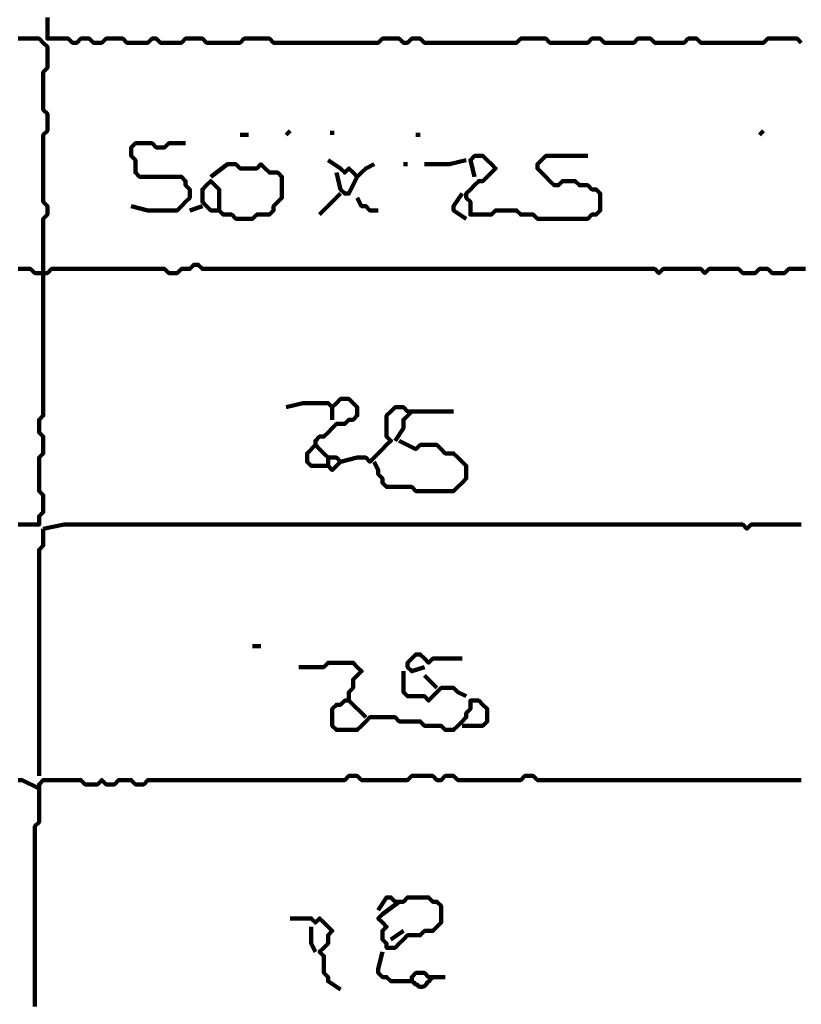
# Model space of a CAD drawing. Header units: metres. Extents: x 1959 to 4131, y 3282 to 4313.
# Tile 85 of 256: x 2373.13 to 2374.85, y 4288.27 to 4290.44. Entities that reach past the tile are written whole.
import ezdxf

# ---------------------------------------------------------------- set-up
doc = ezdxf.new("R2010")
doc.units = ezdxf.units.M
doc.layers.add('P', color=250, linetype='Continuous', lineweight=100)

msp = doc.modelspace()

# ---------------------------------------------------------------- linework, layer by layer
at = {"layer": 'P', "color": 0, "linetype": 'Continuous'}
for points in [[(2373.1892, 4290.4486), (2373.1892, 4290.4394), (2373.1892, 4290.4302), (2373.1892, 4290.4209), (2373.1892, 4290.4117), (2373.1892, 4290.4025), (2373.1985, 4290.4025), (2373.2077, 4290.4025), (2373.2169, 4290.4025), (2373.2262, 4290.4025), (2373.2354, 4290.4025), (2373.2446, 4290.3933), (2373.2539, 4290.3933), (2373.2631, 4290.4025), (2373.2723, 4290.4025), (2373.2816, 4290.4025), (2373.2908, 4290.3933), (2373.3, 4290.3933), (2373.3092, 4290.3933), (2373.3185, 4290.4025), (2373.3277, 4290.4025), (2373.3369, 4290.4025), (2373.3462, 4290.4025), (2373.3554, 4290.4025), (2373.3646, 4290.3933), (2373.3739, 4290.3933), (2373.3831, 4290.3933), (2373.3923, 4290.3933), (2373.4016, 4290.3933), (2373.4108, 4290.3933), (2373.42, 4290.4025), (2373.4292, 4290.4025), (2373.4385, 4290.3933), (2373.4477, 4290.3933), (2373.4569, 4290.3933), (2373.4662, 4290.3933), (2373.4754, 4290.3933), (2373.4846, 4290.3933), (2373.4939, 4290.4025), (2373.5031, 4290.4025), (2373.5123, 4290.4025), (2373.5216, 4290.4025), (2373.5308, 4290.4025), (2373.54, 4290.3933), (2373.5492, 4290.3933), (2373.5585, 4290.3933), (2373.5677, 4290.3933), (2373.5769, 4290.3933), (2373.5862, 4290.3933), (2373.5954, 4290.3933), (2373.6046, 4290.3933), (2373.6139, 4290.3933), (2373.6231, 4290.4025), (2373.6323, 4290.4025), (2373.6416, 4290.4025), (2373.6508, 4290.4025), (2373.66, 4290.4025), (2373.6692, 4290.4025), (2373.6785, 4290.4025), (2373.6877, 4290.3933), (2373.6969, 4290.3933), (2373.7062, 4290.3933), (2373.7154, 4290.3933), (2373.7246, 4290.3933), (2373.7339, 4290.3933), (2373.7431, 4290.3933), (2373.7523, 4290.3933), (2373.7616, 4290.3933), (2373.7708, 4290.3933), (2373.78, 4290.3933), (2373.7892, 4290.3933), (2373.7985, 4290.3933), (2373.8077, 4290.3933), (2373.8169, 4290.3933), (2373.8262, 4290.3933), (2373.8354, 4290.3933), (2373.8446, 4290.3933), (2373.8539, 4290.3933), (2373.8631, 4290.3933), (2373.8723, 4290.3933), (2373.8816, 4290.3933), (2373.8908, 4290.3933), (2373.9, 4290.3933), (2373.9092, 4290.3933), (2373.9185, 4290.3933), (2373.9277, 4290.4025), (2373.9369, 4290.4025), (2373.9462, 4290.4025), (2373.9554, 4290.4025), (2373.9646, 4290.4025), (2373.9739, 4290.3933), (2373.9831, 4290.3933), (2373.9923, 4290.4025), (2374.0016, 4290.4025), (2374.0108, 4290.4025), (2374.02, 4290.3933), (2374.0292, 4290.3933), (2374.0385, 4290.3933), (2374.0477, 4290.3933), (2374.0569, 4290.3933), (2374.0662, 4290.3933), (2374.0754, 4290.3933), (2374.0846, 4290.3933), (2374.0939, 4290.3933), (2374.1031, 4290.3933), (2374.1123, 4290.3933), (2374.1216, 4290.3933), (2374.1308, 4290.3933), (2374.14, 4290.3933), (2374.1492, 4290.3933), (2374.1585, 4290.3933), (2374.1677, 4290.3933), (2374.1769, 4290.3933), (2374.1862, 4290.3933), (2374.1954, 4290.3933), (2374.2046, 4290.3933), (2374.2139, 4290.3933), (2374.2231, 4290.3933), (2374.2323, 4290.4025), (2374.2416, 4290.4025), (2374.2508, 4290.4025), (2374.26, 4290.4025), (2374.2692, 4290.4025), (2374.2785, 4290.4025), (2374.2877, 4290.4025), (2374.2969, 4290.3933), (2374.3062, 4290.3933), (2374.3154, 4290.3933), (2374.3246, 4290.3933), (2374.3339, 4290.3933), (2374.3431, 4290.3933), (2374.3523, 4290.3933), (2374.3616, 4290.3933), (2374.3708, 4290.3933), (2374.38, 4290.3933), (2374.3892, 4290.4025), (2374.3985, 4290.4025), (2374.4077, 4290.4025), (2374.4169, 4290.3933), (2374.4262, 4290.3933), (2374.4354, 4290.3933), (2374.4446, 4290.3933), (2374.4539, 4290.3933), (2374.4631, 4290.3933), (2374.4723, 4290.3933), (2374.4816, 4290.3933), (2374.4908, 4290.4025), (2374.5, 4290.4025), (2374.5092, 4290.4025), (2374.5185, 4290.4025), (2374.5277, 4290.3933), (2374.5369, 4290.3933), (2374.5462, 4290.3933), (2374.5554, 4290.3933), (2374.5646, 4290.3933), (2374.5739, 4290.3933), (2374.5831, 4290.3933), (2374.5923, 4290.3933), (2374.6016, 4290.4025), (2374.6108, 4290.4025), (2374.62, 4290.4025), (2374.6292, 4290.3933), (2374.6385, 4290.3933), (2374.6477, 4290.3933), (2374.6569, 4290.3933), (2374.6662, 4290.3933), (2374.6754, 4290.3933), (2374.6846, 4290.3933), (2374.6939, 4290.3933), (2374.7031, 4290.3933), (2374.7123, 4290.3933), (2374.7216, 4290.3933), (2374.7308, 4290.3933), (2374.74, 4290.3933), (2374.7492, 4290.3933), (2374.7585, 4290.3933), (2374.7677, 4290.3933), (2374.7769, 4290.4025), (2374.7862, 4290.4025), (2374.7954, 4290.4025), (2374.8046, 4290.4025), (2374.8139, 4290.4025), (2374.8231, 4290.4025), (2374.8323, 4290.4025), (2374.8416, 4290.4025), (2374.8508, 4290.3933)], [(2373.1246, 4289.3317), (2373.1339, 4289.3317), (2373.1431, 4289.3317), (2373.1523, 4289.3317), (2373.1616, 4289.3317), (2373.1708, 4289.3317), (2373.1708, 4289.3409), (2373.1708, 4289.3502), (2373.18, 4289.3594), (2373.18, 4289.3686), (2373.18, 4289.3779), (2373.18, 4289.3871), (2373.18, 4289.3963), (2373.1708, 4289.4056), (2373.1708, 4289.4148), (2373.1708, 4289.424), (2373.1708, 4289.4333), (2373.1708, 4289.4425), (2373.1708, 4289.4517), (2373.1708, 4289.4609), (2373.1708, 4289.4702), (2373.1708, 4289.4794), (2373.18, 4289.4886), (2373.18, 4289.4979), (2373.18, 4289.5071), (2373.18, 4289.5163), (2373.18, 4289.5256), (2373.1708, 4289.5348), (2373.1708, 4289.544), (2373.1708, 4289.5533), (2373.1708, 4289.5625), (2373.18, 4289.5717), (2373.18, 4289.5809), (2373.18, 4289.5902), (2373.18, 4289.5994), (2373.18, 4289.6086), (2373.18, 4289.6179), (2373.18, 4289.6271), (2373.18, 4289.6363), (2373.18, 4289.6456), (2373.18, 4289.6548), (2373.18, 4289.664), (2373.18, 4289.6733), (2373.18, 4289.6825), (2373.18, 4289.6917), (2373.18, 4289.7009), (2373.18, 4289.7102), (2373.18, 4289.7194), (2373.18, 4289.7286), (2373.18, 4289.7379), (2373.18, 4289.7471), (2373.18, 4289.7563), (2373.18, 4289.7656), (2373.18, 4289.7748), (2373.18, 4289.784), (2373.18, 4289.7933), (2373.18, 4289.8025), (2373.18, 4289.8117), (2373.18, 4289.8209), (2373.18, 4289.8302), (2373.18, 4289.8394), (2373.18, 4289.8486), (2373.18, 4289.8579), (2373.18, 4289.8671), (2373.18, 4289.8763), (2373.18, 4289.8856), (2373.18, 4289.8948), (2373.18, 4289.904), (2373.18, 4289.9133), (2373.18, 4289.9225), (2373.18, 4289.9317), (2373.18, 4289.9409), (2373.18, 4289.9502), (2373.18, 4289.9594), (2373.18, 4289.9686), (2373.18, 4289.9779), (2373.18, 4289.9871), (2373.18, 4289.9963), (2373.18, 4290.0056), (2373.1892, 4290.0148), (2373.1892, 4290.024), (2373.1892, 4290.0333), (2373.18, 4290.0425), (2373.18, 4290.0517), (2373.18, 4290.0609), (2373.18, 4290.0702), (2373.18, 4290.0794), (2373.18, 4290.0886), (2373.18, 4290.0979), (2373.18, 4290.1071), (2373.18, 4290.1163), (2373.18, 4290.1256), (2373.18, 4290.1348), (2373.18, 4290.144), (2373.18, 4290.1533), (2373.18, 4290.1625), (2373.18, 4290.1717), (2373.18, 4290.1809), (2373.18, 4290.1902), (2373.1892, 4290.1994), (2373.1892, 4290.2086), (2373.1892, 4290.2179), (2373.1892, 4290.2271), (2373.1892, 4290.2363), (2373.18, 4290.2456), (2373.18, 4290.2548), (2373.18, 4290.264), (2373.18, 4290.2733), (2373.18, 4290.2825), (2373.18, 4290.2917), (2373.18, 4290.3009), (2373.18, 4290.3102), (2373.18, 4290.3194), (2373.18, 4290.3286), (2373.1892, 4290.3379), (2373.1892, 4290.3471), (2373.1892, 4290.3563), (2373.1892, 4290.3656), (2373.1892, 4290.3748), (2373.1892, 4290.384), (2373.18, 4290.3933), (2373.1708, 4290.4025), (2373.1616, 4290.4025), (2373.1523, 4290.4025), (2373.1431, 4290.4025), (2373.1339, 4290.4025), (2373.1246, 4290.4025)], [(2373.7246, 4290.1994), (2373.7154, 4290.1902)], [(2373.8169, 4290.1994), (2373.8169, 4290.1902)], [(2374.7677, 4290.1994), (2374.7585, 4290.1902)], [(2373.6139, 4290.1902), (2373.6323, 4290.1902)], [(2374.0016, 4290.1902), (2374.0108, 4290.1902)], [(2373.3739, 4290.0333), (2373.4108, 4290.024), (2373.42, 4290.024), (2373.4292, 4290.024), (2373.4385, 4290.024), (2373.4477, 4290.024), (2373.4569, 4290.024), (2373.4662, 4290.024), (2373.4754, 4290.024), (2373.4846, 4290.0333), (2373.4939, 4290.0425), (2373.5031, 4290.0517), (2373.5031, 4290.0609), (2373.5031, 4290.0702), (2373.4939, 4290.0794), (2373.4939, 4290.0886), (2373.4846, 4290.0979), (2373.4754, 4290.0979), (2373.4662, 4290.0979), (2373.4569, 4290.0979), (2373.4477, 4290.0979), (2373.4385, 4290.0979), (2373.4292, 4290.0979), (2373.42, 4290.0979), (2373.4108, 4290.0979), (2373.4016, 4290.0979), (2373.3923, 4290.0979), (2373.3831, 4290.1071), (2373.3831, 4290.1163), (2373.3831, 4290.1256), (2373.3831, 4290.1348), (2373.3739, 4290.144), (2373.3739, 4290.1533), (2373.3739, 4290.1625), (2373.3831, 4290.1717), (2373.3923, 4290.1717), (2373.4016, 4290.1717), (2373.4108, 4290.1717), (2373.42, 4290.1717), (2373.4292, 4290.1625), (2373.4385, 4290.1625), (2373.4477, 4290.1625), (2373.4569, 4290.1717), (2373.4662, 4290.1717), (2373.4939, 4290.1717)], [(2373.8077, 4290.1348), (2373.8354, 4290.1163), (2373.8446, 4290.1071), (2373.8539, 4290.1163), (2373.8631, 4290.1071), (2373.8723, 4290.0979), (2373.8816, 4290.1071), (2373.8908, 4290.1163), (2373.9092, 4290.1256)], [(2374.02, 4290.1256), (2374.0569, 4290.1256), (2374.0662, 4290.1256), (2374.0754, 4290.1256), (2374.1123, 4290.1348)], [(2374.1308, 4290.0979), (2374.1216, 4290.1348), (2374.1308, 4290.144), (2374.14, 4290.144), (2374.1492, 4290.144), (2374.1585, 4290.1348), (2374.1677, 4290.1256), (2374.1769, 4290.1163), (2374.1677, 4290.1071), (2374.1585, 4290.0979), (2374.1492, 4290.0886), (2374.14, 4290.0886), (2374.1308, 4290.0794), (2374.1216, 4290.0702), (2374.1123, 4290.0609), (2374.1123, 4290.0517), (2374.1216, 4290.0425), (2374.1216, 4290.0333), (2374.1216, 4290.024), (2374.1216, 4290.0148), (2374.1308, 4290.0148), (2374.14, 4290.0148), (2374.1492, 4290.0148), (2374.1585, 4290.0148), (2374.1677, 4290.0148), (2374.1769, 4290.024), (2374.1862, 4290.024), (2374.1954, 4290.024), (2374.2046, 4290.024), (2374.2139, 4290.024), (2374.2231, 4290.024), (2374.2323, 4290.0148), (2374.2416, 4290.0148), (2374.2508, 4290.0148), (2374.26, 4290.0148), (2374.2692, 4290.0056), (2374.2785, 4290.0056), (2374.2877, 4290.0056), (2374.2969, 4290.0056), (2374.3062, 4290.0056), (2374.3154, 4290.0056), (2374.3246, 4290.0056), (2374.3339, 4290.0056), (2374.3431, 4290.0056), (2374.3523, 4290.0056), (2374.3616, 4290.0056), (2374.3708, 4290.0056), (2374.38, 4290.0056), (2374.3892, 4290.0148), (2374.3985, 4290.0148), (2374.4077, 4290.024), (2374.4077, 4290.0333), (2374.4077, 4290.0425), (2374.4077, 4290.0517), (2374.4077, 4290.0609), (2374.3985, 4290.0702), (2374.3892, 4290.0702), (2374.38, 4290.0794), (2374.3708, 4290.0794), (2374.3616, 4290.0794), (2374.3523, 4290.0886), (2374.3431, 4290.0886), (2374.3339, 4290.0886), (2374.3246, 4290.0886), (2374.3154, 4290.0794), (2374.3062, 4290.0794), (2374.2969, 4290.0886), (2374.2877, 4290.0979), (2374.2785, 4290.1071), (2374.2692, 4290.1163), (2374.2692, 4290.1256), (2374.2785, 4290.1348), (2374.2877, 4290.144), (2374.2969, 4290.144), (2374.3062, 4290.144), (2374.3154, 4290.144), (2374.3246, 4290.144), (2374.3339, 4290.144), (2374.3431, 4290.144), (2374.3523, 4290.144), (2374.38, 4290.144)], [(2373.5492, 4290.0979), (2373.5862, 4290.1256), (2373.5954, 4290.1256), (2373.6046, 4290.1256), (2373.6139, 4290.1163), (2373.6231, 4290.1163), (2373.6323, 4290.1163), (2373.6416, 4290.1163), (2373.6508, 4290.1163), (2373.66, 4290.1256), (2373.6692, 4290.1163), (2373.6785, 4290.1071), (2373.6877, 4290.1071), (2373.6969, 4290.1071), (2373.7062, 4290.0979), (2373.7062, 4290.0886), (2373.7062, 4290.0794), (2373.7062, 4290.0702), (2373.7062, 4290.0609), (2373.7062, 4290.0517), (2373.6969, 4290.0425), (2373.6877, 4290.0333), (2373.6877, 4290.024), (2373.6785, 4290.0148), (2373.6692, 4290.0148), (2373.66, 4290.0148), (2373.6508, 4290.0148), (2373.6416, 4290.0056), (2373.6323, 4290.0056), (2373.6231, 4290.0056), (2373.6139, 4290.0056), (2373.6046, 4290.0056), (2373.5954, 4290.0148), (2373.5862, 4290.0148), (2373.5769, 4290.0148), (2373.5677, 4290.024), (2373.5585, 4290.024), (2373.5492, 4290.024), (2373.54, 4290.0333), (2373.5308, 4290.0425), (2373.5308, 4290.0517), (2373.5308, 4290.0609), (2373.5308, 4290.0702), (2373.54, 4290.0794), (2373.5492, 4290.0886), (2373.5585, 4290.0794), (2373.5677, 4290.0702), (2373.5677, 4290.0609), (2373.5677, 4290.024)], [(2373.9739, 4290.1256), (2373.9831, 4290.1256)], [(2373.8262, 4290.1071), (2373.8354, 4290.0702), (2373.8446, 4290.0609), (2373.8539, 4290.0609), (2373.8723, 4290.0979)], [(2373.8354, 4290.0609), (2373.7892, 4290.0148)], [(2373.8723, 4290.0517), (2373.8816, 4290.0333), (2373.8908, 4290.0333), (2373.9, 4290.024), (2373.9185, 4290.024)], [(2374.1031, 4290.0609), (2374.0846, 4290.0333), (2374.0846, 4290.024), (2374.1123, 4290.0056)], [(2373.5031, 4290.024), (2373.5308, 4290.0333)], [(2373.1246, 4289.8948), (2373.1339, 4289.8948), (2373.1431, 4289.8948), (2373.1523, 4289.8948), (2373.1616, 4289.8856), (2373.1708, 4289.8856), (2373.18, 4289.8856), (2373.1892, 4289.8856), (2373.1985, 4289.8948), (2373.2077, 4289.8948), (2373.2169, 4289.8948), (2373.2262, 4289.8948), (2373.2354, 4289.8948), (2373.2446, 4289.8948), (2373.2539, 4289.8948), (2373.2631, 4289.8948), (2373.2723, 4289.8948), (2373.2816, 4289.8948), (2373.2908, 4289.8948), (2373.3, 4289.8948), (2373.3092, 4289.8948), (2373.3185, 4289.8948), (2373.3277, 4289.8948), (2373.3369, 4289.8948), (2373.3462, 4289.8948), (2373.3554, 4289.8948), (2373.3646, 4289.8948), (2373.3739, 4289.8948), (2373.3831, 4289.8948), (2373.3923, 4289.8948), (2373.4016, 4289.8948), (2373.4108, 4289.8948), (2373.42, 4289.8948), (2373.4292, 4289.8948), (2373.4385, 4289.8948), (2373.4477, 4289.8948), (2373.4569, 4289.8856), (2373.4662, 4289.8856), (2373.4754, 4289.8856), (2373.4846, 4289.8948), (2373.4939, 4289.8948), (2373.5031, 4289.8948), (2373.5123, 4289.904), (2373.5216, 4289.904), (2373.5308, 4289.8948), (2373.54, 4289.8948), (2373.5492, 4289.8948), (2373.5585, 4289.8948), (2373.5677, 4289.8948), (2373.5769, 4289.8948), (2373.5862, 4289.8948), (2373.5954, 4289.8948), (2373.6046, 4289.8948), (2373.6139, 4289.8948), (2373.6231, 4289.8948), (2373.6323, 4289.8948), (2373.6416, 4289.8948), (2373.6508, 4289.8948), (2373.66, 4289.8948), (2373.6692, 4289.8948), (2373.6785, 4289.8948), (2373.6877, 4289.8948), (2373.6969, 4289.8948), (2373.7062, 4289.8948), (2373.7154, 4289.8948), (2373.7246, 4289.8948), (2373.7339, 4289.8948), (2373.7431, 4289.8948), (2373.7523, 4289.8948), (2373.7616, 4289.8948), (2373.7708, 4289.8948), (2373.78, 4289.8948), (2373.7892, 4289.8948), (2373.7985, 4289.8948), (2373.8077, 4289.8948), (2373.8169, 4289.8948), (2373.8262, 4289.8948), (2373.8354, 4289.8948), (2373.8446, 4289.8948), (2373.8539, 4289.8948), (2373.8631, 4289.8948), (2373.8723, 4289.8948), (2373.8816, 4289.8948), (2373.8908, 4289.8948), (2373.9, 4289.8948), (2373.9092, 4289.8948), (2373.9185, 4289.8948), (2373.9277, 4289.8948), (2373.9369, 4289.8948), (2373.9462, 4289.8948), (2373.9554, 4289.8948), (2373.9646, 4289.8948), (2373.9739, 4289.8948), (2373.9831, 4289.8948), (2373.9923, 4289.8948), (2374.0016, 4289.8948), (2374.0108, 4289.8948), (2374.02, 4289.8948), (2374.0292, 4289.8948), (2374.0385, 4289.8948), (2374.0477, 4289.8948), (2374.0569, 4289.8948), (2374.0662, 4289.8948), (2374.0754, 4289.8948), (2374.0846, 4289.8948), (2374.0939, 4289.8948), (2374.1031, 4289.8948), (2374.1123, 4289.8948), (2374.1216, 4289.8948), (2374.1308, 4289.8948), (2374.14, 4289.8948), (2374.1492, 4289.8948), (2374.1585, 4289.8948), (2374.1677, 4289.8948), (2374.1769, 4289.8948), (2374.1862, 4289.8948), (2374.1954, 4289.8948), (2374.2046, 4289.8948), (2374.2139, 4289.8948), (2374.2231, 4289.8948), (2374.2323, 4289.8948), (2374.2416, 4289.8948), (2374.2508, 4289.8948), (2374.26, 4289.8948), (2374.2692, 4289.8948), (2374.2785, 4289.8948), (2374.2877, 4289.8948), (2374.2969, 4289.8948), (2374.3062, 4289.8948), (2374.3154, 4289.8948), (2374.3246, 4289.8948), (2374.3339, 4289.8948), (2374.3431, 4289.8948), (2374.3523, 4289.8948), (2374.3616, 4289.8948), (2374.3708, 4289.8948), (2374.38, 4289.8948), (2374.3892, 4289.8948), (2374.3985, 4289.8948), (2374.4077, 4289.8948), (2374.4169, 4289.8948), (2374.4262, 4289.8948), (2374.4354, 4289.8948), (2374.4446, 4289.8948), (2374.4539, 4289.8948), (2374.4631, 4289.8948), (2374.4723, 4289.8948), (2374.4816, 4289.8948), (2374.4908, 4289.8948), (2374.5, 4289.8948), (2374.5092, 4289.8948), (2374.5185, 4289.8948), (2374.5277, 4289.8948), (2374.5369, 4289.8856), (2374.5462, 4289.8948), (2374.5554, 4289.8948), (2374.5646, 4289.8948), (2374.5739, 4289.8948), (2374.5831, 4289.8948), (2374.5923, 4289.8948), (2374.6016, 4289.8948), (2374.6108, 4289.8948), (2374.62, 4289.8948), (2374.6292, 4289.8948), (2374.6385, 4289.8856), (2374.6477, 4289.8948), (2374.6569, 4289.8948), (2374.6662, 4289.8948), (2374.6754, 4289.8948), (2374.6846, 4289.8948), (2374.6939, 4289.8948), (2374.7031, 4289.8948), (2374.7123, 4289.8948), (2374.7216, 4289.8856), (2374.7308, 4289.8856), (2374.74, 4289.8856), (2374.7492, 4289.8856), (2374.7585, 4289.8948), (2374.7677, 4289.8948), (2374.7769, 4289.8948), (2374.7862, 4289.8856), (2374.7954, 4289.8856), (2374.8046, 4289.8856), (2374.8139, 4289.8856), (2374.8231, 4289.8948), (2374.86, 4289.8948)], [(2373.7154, 4289.5902), (2373.7523, 4289.5994), (2373.7616, 4289.5994), (2373.7708, 4289.5994), (2373.78, 4289.5994), (2373.7892, 4289.5994), (2373.7985, 4289.5994), (2373.8077, 4289.5994), (2373.8169, 4289.5902), (2373.8262, 4289.5994), (2373.8354, 4289.6086), (2373.8446, 4289.6086), (2373.8539, 4289.6086), (2373.8631, 4289.5994), (2373.8723, 4289.5902), (2373.8723, 4289.5809), (2373.8723, 4289.5717), (2373.8631, 4289.5625), (2373.8539, 4289.5625), (2373.8446, 4289.5533), (2373.8354, 4289.5533), (2373.8262, 4289.5533), (2373.8169, 4289.544), (2373.8077, 4289.5348), (2373.7985, 4289.5256), (2373.7892, 4289.5256), (2373.78, 4289.5163), (2373.78, 4289.5071), (2373.7892, 4289.4979), (2373.7985, 4289.4886), (2373.8077, 4289.4794), (2373.8169, 4289.4794), (2373.8262, 4289.4794), (2373.8354, 4289.4702), (2373.8262, 4289.4609), (2373.8169, 4289.4517), (2373.8077, 4289.4609), (2373.7985, 4289.4609), (2373.7892, 4289.4609), (2373.78, 4289.4609), (2373.7708, 4289.4609), (2373.7616, 4289.4702), (2373.7616, 4289.4794), (2373.7616, 4289.4886), (2373.78, 4289.5071)], [(2373.8169, 4289.5902), (2373.8169, 4289.5625)], [(2373.8354, 4289.4702), (2373.8723, 4289.4794), (2373.8816, 4289.4794), (2373.8908, 4289.4794), (2373.9, 4289.4702), (2373.9092, 4289.4794), (2373.9185, 4289.4886), (2373.9277, 4289.4979), (2373.9369, 4289.5071), (2373.9462, 4289.5163), (2373.9369, 4289.5256), (2373.9369, 4289.5348), (2373.9369, 4289.544), (2373.9369, 4289.5533), (2373.9369, 4289.5625), (2373.9369, 4289.5717), (2373.9462, 4289.5809), (2373.9554, 4289.5902), (2373.9646, 4289.5902), (2373.9739, 4289.5902), (2373.9831, 4289.5809), (2373.9923, 4289.5809), (2374.0016, 4289.5809), (2374.0108, 4289.5809), (2374.02, 4289.5809), (2374.0292, 4289.5809), (2374.0385, 4289.5809), (2374.0477, 4289.5809), (2374.0846, 4289.5809)], [(2373.9923, 4289.5809), (2373.9739, 4289.5625), (2373.9739, 4289.5533), (2373.9739, 4289.544), (2373.9554, 4289.5163)], [(2373.9646, 4289.5163), (2374.0016, 4289.4979), (2374.0108, 4289.5071), (2374.02, 4289.5071), (2374.0292, 4289.5071), (2374.0385, 4289.5071), (2374.0477, 4289.5071), (2374.0569, 4289.4979), (2374.0662, 4289.4886), (2374.0754, 4289.4886), (2374.0846, 4289.4886), (2374.0939, 4289.4794), (2374.1031, 4289.4702), (2374.1123, 4289.4609), (2374.1123, 4289.4517), (2374.1123, 4289.4425), (2374.1123, 4289.4333), (2374.1031, 4289.424), (2374.0939, 4289.4148), (2374.0846, 4289.4056), (2374.0754, 4289.4056), (2374.0662, 4289.4056), (2374.0569, 4289.4056), (2374.0477, 4289.4056), (2374.0385, 4289.4056), (2374.0292, 4289.4056), (2374.02, 4289.4056), (2374.0108, 4289.4056), (2374.0016, 4289.4056), (2373.9923, 4289.4148), (2373.9831, 4289.4148), (2373.9739, 4289.4148), (2373.9646, 4289.4148), (2373.9554, 4289.4148), (2373.9462, 4289.4148), (2373.9369, 4289.4148), (2373.9277, 4289.424), (2373.9277, 4289.4333), (2373.9185, 4289.4425), (2373.9185, 4289.4517), (2373.9092, 4289.4702)], [(2373.8077, 4289.4794), (2373.8077, 4289.4609)], [(2374.8508, 4289.3317), (2374.8416, 4289.3317), (2374.8323, 4289.3317), (2374.8231, 4289.3317), (2374.8139, 4289.3317), (2374.8046, 4289.3317), (2374.7954, 4289.3317), (2374.7862, 4289.3317), (2374.7769, 4289.3317), (2374.7677, 4289.3317), (2374.7585, 4289.3317), (2374.7492, 4289.3317), (2374.74, 4289.3317), (2374.7308, 4289.3225), (2374.7216, 4289.3317), (2374.7123, 4289.3317), (2374.7031, 4289.3317), (2374.6939, 4289.3317), (2374.6846, 4289.3317), (2374.6754, 4289.3317), (2374.6662, 4289.3317), (2374.6569, 4289.3317), (2374.6477, 4289.3317), (2374.6385, 4289.3317), (2374.6292, 4289.3317), (2374.62, 4289.3317), (2374.6108, 4289.3317), (2374.6016, 4289.3317), (2374.5923, 4289.3317), (2374.5831, 4289.3317), (2374.5739, 4289.3317), (2374.5646, 4289.3317), (2374.5554, 4289.3317), (2374.5462, 4289.3317), (2374.5369, 4289.3317), (2374.5277, 4289.3317), (2374.5185, 4289.3317), (2374.5092, 4289.3317), (2374.5, 4289.3317), (2374.4908, 4289.3317), (2374.4816, 4289.3317), (2374.4723, 4289.3317), (2374.4631, 4289.3317), (2374.4539, 4289.3317), (2374.4446, 4289.3317), (2374.4354, 4289.3317), (2374.4262, 4289.3317), (2374.4169, 4289.3317), (2374.4077, 4289.3317), (2374.3985, 4289.3317), (2374.3892, 4289.3317), (2374.38, 4289.3317), (2374.3708, 4289.3317), (2374.3616, 4289.3317), (2374.3523, 4289.3317), (2374.3431, 4289.3317), (2374.3339, 4289.3317), (2374.3246, 4289.3317), (2374.3154, 4289.3317), (2374.3062, 4289.3317), (2374.2969, 4289.3317), (2374.2877, 4289.3317), (2374.2785, 4289.3317), (2374.2692, 4289.3317), (2374.26, 4289.3317), (2374.2508, 4289.3317), (2374.2416, 4289.3317), (2374.2323, 4289.3317), (2374.2231, 4289.3317), (2374.2139, 4289.3317), (2374.2046, 4289.3317), (2374.1954, 4289.3317), (2374.1862, 4289.3317), (2374.1769, 4289.3317), (2374.1677, 4289.3317), (2374.1585, 4289.3317), (2374.1492, 4289.3317), (2374.14, 4289.3317), (2374.1308, 4289.3317), (2374.1216, 4289.3317), (2374.1123, 4289.3317), (2374.1031, 4289.3317), (2374.0939, 4289.3317), (2374.0846, 4289.3317), (2374.0754, 4289.3317), (2374.0662, 4289.3317), (2374.0569, 4289.3317), (2374.0477, 4289.3317), (2374.0385, 4289.3317), (2374.0292, 4289.3317), (2374.02, 4289.3317), (2374.0108, 4289.3317), (2374.0016, 4289.3317), (2373.9923, 4289.3317), (2373.9831, 4289.3317), (2373.9739, 4289.3317), (2373.9646, 4289.3317), (2373.9554, 4289.3317), (2373.9462, 4289.3317), (2373.9369, 4289.3317), (2373.9277, 4289.3317), (2373.9185, 4289.3317), (2373.9092, 4289.3317), (2373.9, 4289.3317), (2373.8908, 4289.3317), (2373.8816, 4289.3317), (2373.8723, 4289.3317), (2373.8631, 4289.3317), (2373.8539, 4289.3317), (2373.8446, 4289.3317), (2373.8354, 4289.3317), (2373.8262, 4289.3317), (2373.8169, 4289.3317), (2373.8077, 4289.3317), (2373.7985, 4289.3317), (2373.7892, 4289.3317), (2373.78, 4289.3317), (2373.7708, 4289.3317), (2373.7616, 4289.3317), (2373.7523, 4289.3317), (2373.7431, 4289.3317), (2373.7339, 4289.3317), (2373.7246, 4289.3317), (2373.7154, 4289.3317), (2373.7062, 4289.3317), (2373.6969, 4289.3317), (2373.6877, 4289.3317), (2373.6785, 4289.3317), (2373.6692, 4289.3317), (2373.66, 4289.3317), (2373.6508, 4289.3317), (2373.6416, 4289.3317), (2373.6323, 4289.3317), (2373.6231, 4289.3317), (2373.6139, 4289.3317), (2373.6046, 4289.3317), (2373.5954, 4289.3317), (2373.5862, 4289.3317), (2373.5769, 4289.3317), (2373.5677, 4289.3317), (2373.5585, 4289.3317), (2373.5492, 4289.3317), (2373.54, 4289.3317), (2373.5308, 4289.3317), (2373.5216, 4289.3317), (2373.5123, 4289.3317), (2373.5031, 4289.3317), (2373.4939, 4289.3317), (2373.4846, 4289.3317), (2373.4754, 4289.3317), (2373.4662, 4289.3317), (2373.4569, 4289.3317), (2373.4477, 4289.3317), (2373.4385, 4289.3317), (2373.4292, 4289.3317), (2373.42, 4289.3317), (2373.4108, 4289.3317), (2373.4016, 4289.3317), (2373.3923, 4289.3317), (2373.3831, 4289.3317), (2373.3739, 4289.3317), (2373.3646, 4289.3317), (2373.3554, 4289.3317), (2373.3462, 4289.3317), (2373.3369, 4289.3317), (2373.3277, 4289.3317), (2373.3185, 4289.3317), (2373.3092, 4289.3317), (2373.3, 4289.3317), (2373.2908, 4289.3317), (2373.2816, 4289.3317), (2373.2723, 4289.3317), (2373.2631, 4289.3317), (2373.2539, 4289.3317), (2373.2446, 4289.3317), (2373.2354, 4289.3317), (2373.2262, 4289.3317), (2373.18, 4289.3225)], [(2373.18, 4289.3225), (2373.18, 4289.2856), (2373.1708, 4289.2763), (2373.1708, 4289.2671), (2373.1708, 4289.2579), (2373.1708, 4289.2486), (2373.1708, 4289.2394), (2373.1708, 4289.2302), (2373.1708, 4289.2209), (2373.1708, 4289.2117), (2373.1708, 4289.2025), (2373.1708, 4289.1933), (2373.1708, 4289.184), (2373.1708, 4289.1748), (2373.1708, 4289.1656), (2373.1708, 4289.1563), (2373.1708, 4289.1471), (2373.1708, 4289.1379), (2373.1708, 4289.1286), (2373.1708, 4289.1194), (2373.1708, 4289.1102), (2373.1708, 4289.1009), (2373.1708, 4289.0917), (2373.1708, 4289.0825), (2373.1708, 4289.0733), (2373.1708, 4289.064), (2373.1708, 4289.0548), (2373.1708, 4289.0456), (2373.1708, 4289.0363), (2373.1708, 4289.0271), (2373.1708, 4289.0179), (2373.1708, 4289.0086), (2373.1708, 4288.9994), (2373.1708, 4288.9902), (2373.1708, 4288.9809), (2373.1708, 4288.9717), (2373.1708, 4288.9625), (2373.1708, 4288.9533), (2373.1708, 4288.944), (2373.1708, 4288.9348), (2373.1708, 4288.9256), (2373.1708, 4288.9163), (2373.1708, 4288.9071), (2373.1708, 4288.8979), (2373.1708, 4288.8886), (2373.1708, 4288.8794), (2373.1708, 4288.8702), (2373.1708, 4288.8609), (2373.1708, 4288.8517), (2373.1708, 4288.8425), (2373.1708, 4288.8333), (2373.1708, 4288.824), (2373.1708, 4288.7779)], [(2373.6416, 4289.064), (2373.66, 4289.064)], [(2373.7431, 4289.0179), (2373.78, 4289.0179), (2373.7892, 4289.0179), (2373.7985, 4289.0179), (2373.8077, 4289.0271), (2373.8169, 4289.0271), (2373.8262, 4289.0271), (2373.8354, 4289.0271), (2373.8446, 4289.0271), (2373.8539, 4289.0271), (2373.8631, 4289.0271), (2373.8723, 4289.0179), (2373.8816, 4289.0086), (2373.8723, 4288.9994), (2373.8631, 4288.9902), (2373.8631, 4288.9809), (2373.8631, 4288.9717), (2373.8539, 4288.9625), (2373.8539, 4288.9533), (2373.8539, 4288.944), (2373.8446, 4288.944), (2373.8354, 4288.9348), (2373.8262, 4288.9348), (2373.8169, 4288.9256), (2373.8169, 4288.9163), (2373.8169, 4288.9071), (2373.8169, 4288.8979), (2373.8169, 4288.8886), (2373.8262, 4288.8794), (2373.8354, 4288.8794), (2373.8446, 4288.8794), (2373.8539, 4288.8794), (2373.8631, 4288.8794), (2373.8723, 4288.8794), (2373.8816, 4288.8886), (2373.8908, 4288.8979), (2373.9, 4288.9071), (2373.9092, 4288.9071), (2373.9185, 4288.9071), (2373.9277, 4288.9071), (2373.9369, 4288.9071), (2373.9462, 4288.9071), (2373.9554, 4288.9071), (2373.9646, 4288.8979), (2373.9739, 4288.8979), (2373.9831, 4288.8979), (2373.9923, 4288.8979), (2374.0016, 4288.8979), (2374.0108, 4288.8979), (2374.02, 4288.8886), (2374.0292, 4288.8886), (2374.0385, 4288.8886), (2374.0477, 4288.8886), (2374.0569, 4288.8886), (2374.0662, 4288.8794), (2374.0754, 4288.8794), (2374.0846, 4288.8794), (2374.0939, 4288.8886), (2374.1031, 4288.8979), (2374.1123, 4288.9071), (2374.1123, 4288.9163), (2374.1216, 4288.9256), (2374.1216, 4288.9348), (2374.1216, 4288.944), (2374.1308, 4288.944), (2374.14, 4288.944), (2374.1492, 4288.9348), (2374.1585, 4288.9256), (2374.1585, 4288.9163), (2374.1585, 4288.9071), (2374.1585, 4288.8979), (2374.1492, 4288.8886), (2374.1031, 4288.8886)], [(2374.02, 4289.0179), (2373.9923, 4289.0086), (2373.9831, 4289.0179), (2373.9831, 4289.0271), (2373.9923, 4289.0363), (2374.0016, 4289.0456), (2374.0108, 4289.0456), (2374.02, 4289.0363), (2374.0292, 4289.0271), (2374.0385, 4289.0363), (2374.0477, 4289.0363), (2374.0569, 4289.0363), (2374.1031, 4289.0363)], [(2373.9739, 4289.0086), (2373.9739, 4288.9717), (2373.9739, 4288.9625), (2373.9831, 4288.9533), (2373.9923, 4288.9533), (2374.0016, 4288.9533), (2374.0108, 4288.9533), (2374.02, 4288.9533), (2374.0292, 4288.944), (2374.0385, 4288.9533), (2374.0477, 4288.9625), (2374.0569, 4288.9717), (2374.0662, 4288.9717), (2374.0754, 4288.9717), (2374.0846, 4288.9717), (2374.0939, 4288.9625), (2374.1123, 4288.9533)], [(2374.02, 4288.9994), (2374.0477, 4288.9717)], [(2373.8539, 4288.944), (2373.8908, 4288.9071)], [(2373.1246, 4288.7686), (2373.1339, 4288.7686), (2373.1708, 4288.7502)], [(2374.8508, 4288.7686), (2374.8416, 4288.7686), (2374.8323, 4288.7686), (2374.8231, 4288.7686), (2374.8139, 4288.7686), (2374.8046, 4288.7686), (2374.7954, 4288.7686), (2374.7862, 4288.7686), (2374.7769, 4288.7686), (2374.7677, 4288.7686), (2374.7585, 4288.7686), (2374.7492, 4288.7686), (2374.74, 4288.7686), (2374.7308, 4288.7686), (2374.7216, 4288.7686), (2374.7123, 4288.7686), (2374.7031, 4288.7686), (2374.6939, 4288.7686), (2374.6846, 4288.7686), (2374.6754, 4288.7686), (2374.6662, 4288.7686), (2374.6569, 4288.7686), (2374.6477, 4288.7686), (2374.6385, 4288.7686), (2374.6292, 4288.7686), (2374.62, 4288.7686), (2374.6108, 4288.7686), (2374.6016, 4288.7686), (2374.5923, 4288.7686), (2374.5831, 4288.7686), (2374.5739, 4288.7686), (2374.5646, 4288.7686), (2374.5554, 4288.7686), (2374.5462, 4288.7686), (2374.5369, 4288.7686), (2374.5277, 4288.7686), (2374.5185, 4288.7686), (2374.5092, 4288.7686), (2374.5, 4288.7686), (2374.4908, 4288.7686), (2374.4816, 4288.7686), (2374.4723, 4288.7686), (2374.4631, 4288.7686), (2374.4539, 4288.7686), (2374.4446, 4288.7686), (2374.4354, 4288.7686), (2374.4262, 4288.7686), (2374.4169, 4288.7686), (2374.4077, 4288.7686), (2374.3985, 4288.7686), (2374.3892, 4288.7686), (2374.38, 4288.7686), (2374.3708, 4288.7686), (2374.3616, 4288.7686), (2374.3523, 4288.7686), (2374.3431, 4288.7686), (2374.3339, 4288.7686), (2374.3246, 4288.7686), (2374.3154, 4288.7686), (2374.3062, 4288.7686), (2374.2969, 4288.7686), (2374.2877, 4288.7686), (2374.2785, 4288.7686), (2374.2692, 4288.7686), (2374.26, 4288.7779), (2374.2508, 4288.7779), (2374.2416, 4288.7779), (2374.2323, 4288.7686), (2374.2231, 4288.7686), (2374.2139, 4288.7686), (2374.2046, 4288.7686), (2374.1954, 4288.7686), (2374.1862, 4288.7686), (2374.1769, 4288.7686), (2374.1677, 4288.7686), (2374.1585, 4288.7686), (2374.1492, 4288.7686), (2374.14, 4288.7686), (2374.1308, 4288.7686), (2374.1216, 4288.7686), (2374.1123, 4288.7686), (2374.1031, 4288.7686), (2374.0939, 4288.7686), (2374.0846, 4288.7779), (2374.0754, 4288.7779), (2374.0662, 4288.7779), (2374.0569, 4288.7686), (2374.0477, 4288.7686), (2374.0385, 4288.7779), (2374.0292, 4288.7779), (2374.02, 4288.7779), (2374.0108, 4288.7779), (2374.0016, 4288.7779), (2373.9923, 4288.7779), (2373.9831, 4288.7686), (2373.9739, 4288.7686), (2373.9646, 4288.7686), (2373.9554, 4288.7686), (2373.9462, 4288.7686), (2373.9369, 4288.7686), (2373.9277, 4288.7686), (2373.9185, 4288.7686), (2373.9092, 4288.7686), (2373.9, 4288.7686), (2373.8908, 4288.7686), (2373.8816, 4288.7686), (2373.8723, 4288.7779), (2373.8631, 4288.7779), (2373.8539, 4288.7779), (2373.8446, 4288.7686), (2373.8354, 4288.7686), (2373.8262, 4288.7686), (2373.8169, 4288.7686), (2373.8077, 4288.7686), (2373.7985, 4288.7686), (2373.7892, 4288.7686), (2373.78, 4288.7686), (2373.7708, 4288.7686), (2373.7616, 4288.7686), (2373.7523, 4288.7686), (2373.7431, 4288.7686), (2373.7339, 4288.7686), (2373.7246, 4288.7686), (2373.7154, 4288.7686), (2373.7062, 4288.7686), (2373.6969, 4288.7686), (2373.6877, 4288.7686), (2373.6785, 4288.7686), (2373.6692, 4288.7686), (2373.66, 4288.7686), (2373.6508, 4288.7686), (2373.6416, 4288.7686), (2373.6323, 4288.7686), (2373.6231, 4288.7686), (2373.6139, 4288.7686), (2373.6046, 4288.7686), (2373.5954, 4288.7686), (2373.5862, 4288.7686), (2373.5769, 4288.7686), (2373.5677, 4288.7686), (2373.5585, 4288.7686), (2373.5492, 4288.7686), (2373.54, 4288.7686), (2373.5308, 4288.7686), (2373.5216, 4288.7686), (2373.5123, 4288.7686), (2373.5031, 4288.7686), (2373.4939, 4288.7686), (2373.4846, 4288.7686), (2373.4754, 4288.7686), (2373.4662, 4288.7686), (2373.4569, 4288.7686), (2373.4477, 4288.7686), (2373.4385, 4288.7686), (2373.4292, 4288.7686), (2373.42, 4288.7686), (2373.4108, 4288.7686), (2373.4016, 4288.7594), (2373.3923, 4288.7594), (2373.3831, 4288.7594), (2373.3739, 4288.7686), (2373.3646, 4288.7686), (2373.3554, 4288.7686), (2373.3462, 4288.7686), (2373.3369, 4288.7594), (2373.3277, 4288.7594), (2373.3185, 4288.7594), (2373.3092, 4288.7686), (2373.3, 4288.7594), (2373.2908, 4288.7594), (2373.2816, 4288.7594), (2373.2723, 4288.7594), (2373.2631, 4288.7686), (2373.2539, 4288.7686), (2373.2446, 4288.7686), (2373.2354, 4288.7686), (2373.2262, 4288.7686), (2373.2169, 4288.7686), (2373.2077, 4288.7686), (2373.1985, 4288.7686), (2373.1892, 4288.7686), (2373.18, 4288.7686), (2373.1708, 4288.7594), (2373.1708, 4288.7502), (2373.1708, 4288.7409), (2373.1708, 4288.7317), (2373.1708, 4288.7225), (2373.1708, 4288.7133), (2373.1708, 4288.704), (2373.1708, 4288.6948), (2373.1708, 4288.6856), (2373.1708, 4288.6763), (2373.1616, 4288.6671), (2373.1616, 4288.6579), (2373.1616, 4288.6486), (2373.1616, 4288.6394), (2373.1616, 4288.6302), (2373.1616, 4288.6209), (2373.1616, 4288.6117), (2373.1616, 4288.6025), (2373.1616, 4288.5933), (2373.1616, 4288.584), (2373.1616, 4288.5748), (2373.1616, 4288.5656), (2373.1616, 4288.5563), (2373.1616, 4288.5471), (2373.1616, 4288.5379), (2373.1616, 4288.5286), (2373.1616, 4288.5194), (2373.1616, 4288.5102), (2373.1616, 4288.5009), (2373.1616, 4288.4917), (2373.1616, 4288.4825), (2373.1616, 4288.4733), (2373.1616, 4288.464), (2373.1616, 4288.4548), (2373.1616, 4288.4456), (2373.1616, 4288.4363), (2373.1616, 4288.4271), (2373.1616, 4288.4179), (2373.1616, 4288.4086), (2373.1616, 4288.3994), (2373.1616, 4288.3902), (2373.1616, 4288.3809), (2373.1616, 4288.3717), (2373.1616, 4288.3625), (2373.1616, 4288.3533), (2373.1616, 4288.344), (2373.1616, 4288.3348), (2373.1616, 4288.3256), (2373.1616, 4288.3163), (2373.1616, 4288.3071), (2373.1616, 4288.2979), (2373.1616, 4288.2886), (2373.1616, 4288.2794), (2373.1616, 4288.2702)], [(2373.9185, 4288.4825), (2373.9369, 4288.5102), (2373.9462, 4288.5102), (2373.9554, 4288.5009), (2373.9646, 4288.5009), (2373.9739, 4288.5009), (2373.9831, 4288.5102), (2373.9923, 4288.5102), (2374.0016, 4288.5102), (2374.0108, 4288.5102), (2374.02, 4288.5102), (2374.0292, 4288.5102), (2374.0385, 4288.5009), (2374.0477, 4288.5009), (2374.0569, 4288.4917), (2374.0569, 4288.4825), (2374.0569, 4288.4733), (2374.0569, 4288.464), (2374.0569, 4288.4548), (2374.0477, 4288.4456), (2374.0385, 4288.4363), (2374.0292, 4288.4363), (2374.02, 4288.4363), (2374.0108, 4288.4271), (2374.0016, 4288.4271), (2373.9923, 4288.4271), (2373.9831, 4288.4271), (2373.9739, 4288.4179), (2373.9646, 4288.4086), (2373.9554, 4288.3994), (2373.9462, 4288.3994), (2373.9369, 4288.3994), (2373.9369, 4288.4086), (2373.9277, 4288.4179), (2373.9277, 4288.4271), (2373.9277, 4288.4363), (2373.9369, 4288.4456), (2373.9277, 4288.4548), (2373.9185, 4288.464), (2373.9277, 4288.4733), (2373.9646, 4288.5009)], [(2373.7246, 4288.464), (2373.7616, 4288.464), (2373.7708, 4288.464), (2373.78, 4288.4548), (2373.7892, 4288.464), (2373.7985, 4288.4548), (2373.8077, 4288.4456), (2373.8169, 4288.4363), (2373.8077, 4288.4271), (2373.8077, 4288.4179), (2373.8077, 4288.4086), (2373.7985, 4288.3994), (2373.7892, 4288.3902), (2373.7985, 4288.3809), (2373.7985, 4288.3717), (2373.7985, 4288.3625), (2373.7985, 4288.3533), (2373.7985, 4288.344), (2373.8077, 4288.3348), (2373.8077, 4288.3256), (2373.8354, 4288.3071)], [(2373.7708, 4288.4456), (2373.7708, 4288.4271), (2373.7708, 4288.4179), (2373.7708, 4288.4086), (2373.78, 4288.3902)], [(2373.9462, 4288.4179), (2373.9739, 4288.4363)], [(2373.9277, 4288.3902), (2373.9185, 4288.3533), (2373.9185, 4288.344), (2373.9277, 4288.3348), (2373.9369, 4288.3348), (2373.9462, 4288.3256), (2373.9554, 4288.3256), (2373.9646, 4288.3256), (2373.9739, 4288.3256), (2373.9831, 4288.3256), (2373.9923, 4288.3256), (2373.9923, 4288.3348), (2374.0016, 4288.344), (2374.0108, 4288.344), (2374.02, 4288.344), (2374.0292, 4288.3348), (2374.0662, 4288.3348)], [(2374.0385, 4288.3348), (2374.0339, 4288.3302), (2374.0308, 4288.3256), (2374.0262, 4288.3225), (2374.0246, 4288.3194), (2374.02, 4288.3148), (2374.0154, 4288.3133), (2374.0108, 4288.3133), (2374.0062, 4288.3148), (2374.0046, 4288.3179), (2374, 4288.3194), (2373.9969, 4288.3225), (2373.9923, 4288.3256)]]:
    msp.add_lwpolyline(points, dxfattribs=at)

doc.saveas('drawing.dxf')
